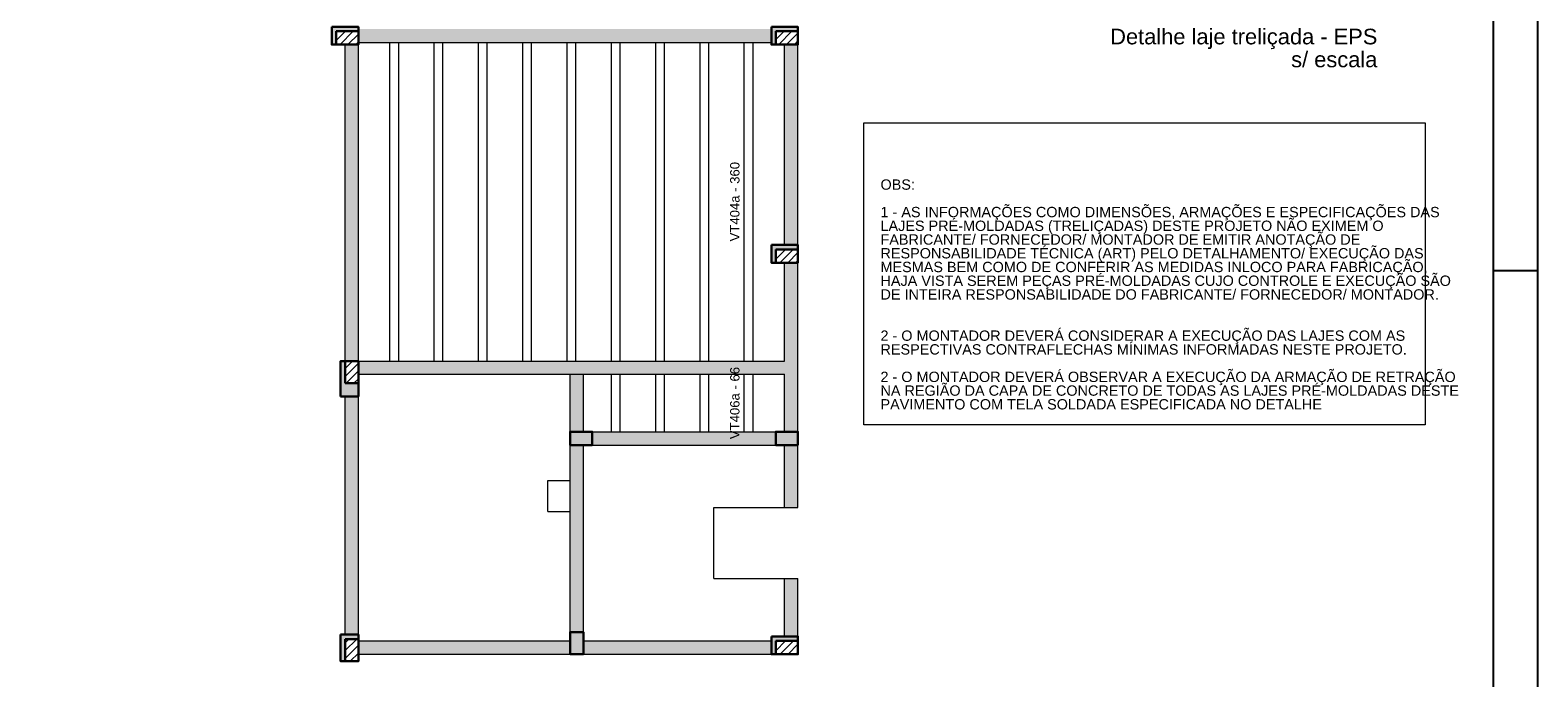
# Model space of a CAD drawing. Header units: millimetres. Extents: x 0 to 84.1, y 0 to 59.4.
# Tile 5 of 11: x 50.1 to 84.1, y 20.5 to 35.1. Entities that reach past the tile are written whole.
import ezdxf

# ---------------------------------------------------------------- set-up
doc = ezdxf.new("R2010")
doc.units = ezdxf.units.MM
doc.header["$MEASUREMENT"] = 0
doc.linetypes.add('NULL', pattern=[0])
for name, color, linetype, lineweight in [('CONTRAVENTAMENTOS', 4, 'Continuous', 9), ('DT-Hachura pilar em laje', 252, 'Continuous', 5), ('DT-Hachura viga em laje', 254, 'Continuous', 5), ('DT-Título', 3, 'Continuous', 20), ('FO-Hachura pilar que morre', 106, 'Continuous', 5), ('FO-Hachura pilar que passa', 19, 'Continuous', 5), ('FO-Hachuras das lajes', 1, 'Continuous', 20), ('FO-Pilares', 4, 'Continuous', 30), ('FO-Textos das lajes', 3, 'Continuous', 20), ('FO-Vigas', 1, 'Continuous', 20)]:
    doc.layers.add(name, color=color, linetype=linetype, lineweight=lineweight)
doc.layers.add('SEDUC_MARF', color=1, linetype='Continuous')
doc.layers.add('SEDUC_MARGG', color=7, linetype='Continuous')
doc.styles.add('Arial', font='txt')

msp = doc.modelspace()

# ---------------------------------------------------------------- hatches: boundary and pattern name
at = {"layer": 'DT-Hachura pilar em laje', "linetype": 'Continuous'}
for points in [[(62.7618, 25.7595), (62.7618, 25.9095), (62.7618, 26.0595), (62.5118, 26.0595), (62.2618, 26.0595), (62.2618, 25.9095), (62.2618, 25.7595), (62.5118, 25.7595)], [(67.4018, 25.7595), (67.4018, 25.9095), (67.4018, 26.0595), (67.1518, 26.0595), (66.9018, 26.0595), (66.9018, 25.9095), (66.9018, 25.7595), (67.1518, 25.7595)], [(62.2618, 21.0399), (62.4118, 21.0399), (62.5618, 21.0399), (62.5618, 21.2899), (62.5618, 21.5399), (62.4118, 21.5399), (62.2618, 21.5399), (62.2618, 21.2899)]]:
    msp.add_hatch(color=252, dxfattribs=at).paths.add_polyline_path(points)
at = {"layer": 'DT-Hachura viga em laje', "linetype": 'Continuous'}
for points in [[(66.8026, 35.1447), (66.8026, 35.1447), (57.4818, 35.1447), (57.4818, 34.8447), (66.8026, 34.8447), (66.8026, 35.1447)], [(57.482, 27.6547), (57.482, 27.6547), (57.4818, 34.7947), (57.182, 34.7947), (57.182, 27.6547), (57.482, 27.6547)], [(67.1024, 34.7947), (67.1024, 34.7947), (67.1024, 30.2729), (67.4024, 30.2729), (67.4024, 34.7947), (67.1024, 34.7947)], [(67.4024, 29.8729), (67.4024, 29.8729), (67.1024, 29.8729), (67.1024, 27.6547), (67.2524, 27.5047), (67.4024, 27.5047), (67.4024, 29.8729)], [(62.4118, 27.6547), (62.4118, 27.6547), (57.482, 27.6547), (57.482, 27.3547), (62.4118, 27.3547), (62.4118, 27.6547)], [(67.2524, 27.5047), (67.2524, 27.5047), (67.1024, 27.6547), (62.4118, 27.6547), (62.4118, 27.3547), (67.1022, 27.3547), (67.2524, 27.5047)], [(62.5618, 27.3547), (62.5618, 27.3547), (62.4118, 27.5047), (62.2618, 27.3547), (62.2618, 26.0595), (62.5618, 26.0595), (62.5618, 27.3547)], [(67.4024, 27.5047), (67.4024, 27.5047), (67.2524, 27.5047), (67.1022, 27.3547), (67.1022, 26.0595), (67.4024, 26.0595), (67.4024, 27.5047)], [(57.4818, 26.8547), (57.4818, 26.8547), (57.1818, 26.8547), (57.1818, 21.4819), (57.4818, 21.4819), (57.4818, 26.8547)], [(66.9018, 26.0595), (66.9018, 26.0595), (62.7618, 26.0595), (62.7618, 25.7595), (66.9018, 25.7595), (66.9018, 26.0595)], [(62.5618, 25.7595), (62.5618, 25.7595), (62.2618, 25.7595), (62.2618, 24.9595), (62.5618, 24.9595), (62.5618, 25.7595)], [(67.4024, 25.7595), (67.4024, 25.7595), (67.1024, 25.7595), (67.1024, 24.3497), (67.4024, 24.3497), (67.4024, 25.7595)], [(62.5616, 24.9595), (62.5616, 24.9595), (62.2616, 24.9595), (62.2616, 24.2595), (62.5616, 24.2595), (62.5616, 24.9595)], [(62.5618, 24.2595), (62.5618, 24.2595), (62.2618, 24.2595), (62.2618, 21.5399), (62.5618, 21.5399), (62.5618, 24.2595)], [(67.4022, 22.7497), (67.4022, 22.7497), (67.1024, 22.7497), (67.1024, 21.4399), (67.4022, 21.4399), (67.4022, 22.7497)], [(62.2618, 21.3399), (62.2618, 21.3399), (57.4818, 21.3399), (57.4818, 21.0399), (62.2618, 21.0399), (62.2618, 21.3399)], [(62.5618, 21.3399), (62.5618, 21.3399), (62.5618, 21.0399), (66.8022, 21.0399), (66.8022, 21.3399), (62.5618, 21.3399)]]:
    msp.add_hatch(color=254, dxfattribs=at).paths.add_polyline_path(points)
at = {"layer": 'FO-Hachura pilar que morre', "linetype": 'Continuous'}
for points in [[(56.982, 35.0945), (57.4818, 35.0945), (57.4818, 35.1945), (56.882, 35.1945), (56.882, 34.7947), (56.982, 34.7947), (56.982, 35.0945)], [(66.9026, 35.0945), (67.4024, 35.0945), (67.4024, 35.1945), (66.8026, 35.1945), (66.8026, 34.7947), (66.9026, 34.7947), (66.9026, 35.0945)], [(66.9026, 30.1727), (67.4024, 30.1727), (67.4024, 30.2727), (66.8026, 30.2727), (66.8026, 29.8729), (66.9026, 29.8729), (66.9026, 30.1727)], [(57.182, 21.3817), (57.4818, 21.3817), (57.4818, 21.4817), (57.082, 21.4817), (57.082, 20.8819), (57.182, 20.8819), (57.182, 21.3817)], [(66.9022, 21.3399), (67.4022, 21.3399), (67.4022, 21.4399), (66.8022, 21.4399), (66.8022, 21.0401), (66.9022, 21.0401), (66.9022, 21.3399)]]:
    msp.add_hatch(color=106, dxfattribs=at).paths.add_polyline_path(points)
h = msp.add_hatch(color=106, dxfattribs=at)
h.paths.add_polyline_path([(57.0818, 26.8547), (57.2818, 26.8547), (57.4818, 26.8547), (57.4818, 27.2547), (57.4818, 27.6547), (57.2818, 27.6547), (57.0818, 27.6547), (57.0818, 27.2547)])
h.paths.add_polyline_path([(57.1818, 27.1547), (57.3318, 27.1547), (57.4818, 27.1547), (57.4818, 27.4047), (57.4818, 27.6547), (57.3318, 27.6547), (57.1818, 27.6547), (57.1818, 27.4047)], flags=0)
at = {"layer": 'FO-Hachura pilar que passa', "linetype": 'Continuous'}
h = msp.add_hatch(dxfattribs=at)
h.set_pattern_fill('ANSI31', color=19, style=0)
h.paths.add_polyline_path([(57.4818, 35.0945), (56.982, 35.0945), (56.982, 34.7947), (57.4818, 34.7947), (57.4818, 35.0945)])
h = msp.add_hatch(dxfattribs=at)
h.set_pattern_fill('ANSI31', color=19, style=0)
h.paths.add_polyline_path([(67.4024, 35.0945), (66.9026, 35.0945), (66.9026, 34.7947), (67.4024, 34.7947), (67.4024, 35.0945)])
h = msp.add_hatch(dxfattribs=at)
h.set_pattern_fill('ANSI31', color=19, style=0)
h.paths.add_polyline_path([(67.4024, 30.1727), (66.9026, 30.1727), (66.9026, 29.8729), (67.4024, 29.8729), (67.4024, 30.1727)])
h = msp.add_hatch(dxfattribs=at)
h.set_pattern_fill('ANSI31', color=19, style=0)
h.paths.add_polyline_path([(57.1818, 27.1547), (57.3318, 27.1547), (57.4818, 27.1547), (57.4818, 27.4047), (57.4818, 27.6547), (57.3318, 27.6547), (57.1818, 27.6547), (57.1818, 27.4047)])
h = msp.add_hatch(dxfattribs=at)
h.set_pattern_fill('ANSI31', color=19, style=0)
h.paths.add_polyline_path([(57.4818, 21.3817), (57.182, 21.3817), (57.182, 20.8819), (57.4818, 20.8819), (57.4818, 21.3817)])
h = msp.add_hatch(dxfattribs=at)
h.set_pattern_fill('ANSI31', color=19, style=0)
h.paths.add_polyline_path([(67.4022, 21.3399), (66.9022, 21.3399), (66.9022, 21.0401), (67.4022, 21.0401), (67.4022, 21.3399)])

# ---------------------------------------------------------------- linework, layer by layer
at = {"layer": 'CONTRAVENTAMENTOS'}
msp.add_lwpolyline([(68.8857, 33.0297), (81.5543, 33.0297), (81.5543, 26.2169), (68.8857, 26.2169)], close=True, dxfattribs=at)
at = {"layer": 'FO-Hachuras das lajes'}
for p, q in [((58.1922, 34.7947), (58.1922, 34.8447)), ((58.1922, 30.2727), (58.1922, 34.7947)), ((58.3922, 34.7947), (58.3922, 34.8447)), ((58.3922, 30.2727), (58.3922, 34.7947)), ((59.1922, 34.7947), (59.1922, 34.8447)), ((59.1922, 30.2727), (59.1922, 34.7947)), ((59.3922, 34.7947), (59.3922, 34.8447)), ((59.3922, 30.2727), (59.3922, 34.7947)), ((60.1922, 34.7947), (60.1922, 34.8447)), ((60.1922, 30.2727), (60.1922, 34.7947)), ((60.3922, 34.7947), (60.3922, 34.8447)), ((60.3922, 30.2727), (60.3922, 34.7947)), ((61.1922, 34.7947), (61.1922, 34.8447)), ((61.1922, 30.2727), (61.1922, 34.7947)), ((61.3922, 34.7947), (61.3922, 34.8447)), ((61.3922, 30.2727), (61.3922, 34.7947)), ((62.1922, 34.7947), (62.1922, 34.8447)), ((62.1922, 30.2727), (62.1922, 34.7947)), ((62.3922, 34.7947), (62.3922, 34.8447)), ((62.3922, 30.2727), (62.3922, 34.7947)), ((63.1922, 34.7947), (63.1922, 34.8447)), ((63.1922, 30.2727), (63.1922, 34.7947)), ((63.3922, 34.7947), (63.3922, 34.8447)), ((63.3922, 30.2727), (63.3922, 34.7947)), ((64.1922, 34.7947), (64.1922, 34.8447)), ((64.1922, 30.2727), (64.1922, 34.7947)), ((64.3922, 34.7947), (64.3922, 34.8447)), ((64.3922, 30.2727), (64.3922, 34.7947)), ((65.1922, 34.7947), (65.1922, 34.8447)), ((65.1922, 30.2727), (65.1922, 34.7947)), ((65.3922, 34.7947), (65.3922, 34.8447)), ((65.3922, 30.2727), (65.3922, 34.7947)), ((66.1922, 34.7947), (66.1922, 34.8447)), ((66.1922, 30.2727), (66.1922, 34.7947)), ((66.3922, 34.7947), (66.3922, 34.8447)), ((66.3922, 30.2727), (66.3922, 34.7947)), ((58.1922, 29.8727), (58.1922, 30.2727)), ((58.3922, 29.8727), (58.3922, 30.2727)), ((59.1922, 29.8727), (59.1922, 30.2727)), ((59.3922, 29.8727), (59.3922, 30.2727)), ((60.1922, 29.8727), (60.1922, 30.2727)), ((60.3922, 29.8727), (60.3922, 30.2727)), ((61.1922, 29.8727), (61.1922, 30.2727)), ((61.3922, 29.8727), (61.3922, 30.2727)), ((62.1922, 29.8727), (62.1922, 30.2727)), ((62.3922, 29.8727), (62.3922, 30.2727)), ((63.1922, 29.8727), (63.1922, 30.2727)), ((63.3922, 29.8727), (63.3922, 30.2727)), ((64.1922, 29.8727), (64.1922, 30.2727)), ((64.3922, 29.8727), (64.3922, 30.2727)), ((65.1922, 29.8727), (65.1922, 30.2727)), ((65.3922, 29.8727), (65.3922, 30.2727)), ((66.1922, 29.8727), (66.1922, 30.2727)), ((66.3922, 29.8727), (66.3922, 30.2727)), ((58.1922, 27.6547), (58.1922, 29.8727)), ((58.3922, 27.6547), (58.3922, 29.8727)), ((59.1922, 27.6547), (59.1922, 29.8727)), ((59.3922, 27.6547), (59.3922, 29.8727)), ((60.1922, 27.6547), (60.1922, 29.8727)), ((60.3922, 27.6547), (60.3922, 29.8727)), ((61.1922, 27.6547), (61.1922, 29.8727)), ((61.3922, 27.6547), (61.3922, 29.8727)), ((62.1922, 27.6547), (62.1922, 29.8727)), ((62.3922, 27.6547), (62.3922, 29.8727)), ((63.1922, 27.6547), (63.1922, 29.8727)), ((63.3922, 27.6547), (63.3922, 29.8727)), ((64.1922, 27.6547), (64.1922, 29.8727)), ((64.3922, 27.6547), (64.3922, 29.8727)), ((65.1922, 27.6547), (65.1922, 29.8727)), ((65.3922, 27.6547), (65.3922, 29.8727)), ((66.1922, 27.6547), (66.1922, 29.8727)), ((66.3922, 27.6547), (66.3922, 29.8727)), ((63.1922, 26.0597), (63.1922, 27.3547)), ((63.3922, 26.0597), (63.3922, 27.3547)), ((64.1922, 26.0597), (64.1922, 27.3547)), ((64.3922, 26.0597), (64.3922, 27.3547)), ((65.1922, 26.0597), (65.1922, 27.3547)), ((65.3922, 26.0597), (65.3922, 27.3547)), ((66.1922, 26.0597), (66.1922, 27.3547)), ((66.3922, 26.0597), (66.3922, 27.3547))]:
    msp.add_line(p, q, dxfattribs=at)
at = {"layer": 'FO-Pilares'}
for p, q in [((56.9818, 35.0947), (56.9818, 34.7947)), ((57.4818, 35.0947), (56.9818, 35.0947)), ((66.9024, 35.0947), (66.9024, 34.7947)), ((67.4024, 35.0947), (66.9024, 35.0947)), ((66.9024, 30.1727), (66.9024, 29.8727)), ((67.4024, 30.1727), (66.9024, 30.1727)), ((57.1818, 27.6547), (57.1818, 27.1547)), ((57.1818, 27.1547), (57.4818, 27.1547)), ((57.4818, 21.3817), (57.1818, 21.3817)), ((57.1818, 21.3817), (57.1818, 20.8817)), ((67.4022, 21.3399), (66.9022, 21.3399)), ((66.9022, 21.3399), (66.9022, 21.0399))]:
    msp.add_line(p, q, dxfattribs=at)
for points in [[(56.882, 35.1945), (56.882, 34.7947), (57.4818, 34.7947), (57.4818, 35.1945), (56.882, 35.1945)], [(66.8026, 35.1945), (66.8026, 34.7947), (67.4024, 34.7947), (67.4024, 35.1945), (66.8026, 35.1945)], [(66.8026, 30.2727), (66.8026, 29.8729), (67.4024, 29.8729), (67.4024, 30.2727), (66.8026, 30.2727)], [(57.0818, 26.8547), (57.2818, 26.8547), (57.4818, 26.8547), (57.4818, 27.2547), (57.4818, 27.6547), (57.2818, 27.6547), (57.0818, 27.6547), (57.0818, 27.2547), (57.0818, 26.8547)], [(62.7618, 25.7595), (62.7618, 25.9095), (62.7618, 26.0595), (62.5118, 26.0595), (62.2618, 26.0595), (62.2618, 25.9095), (62.2618, 25.7595), (62.5118, 25.7595), (62.7618, 25.7595)], [(67.4018, 25.7595), (67.4018, 25.9095), (67.4018, 26.0595), (67.1518, 26.0595), (66.9018, 26.0595), (66.9018, 25.9095), (66.9018, 25.7595), (67.1518, 25.7595), (67.4018, 25.7595)], [(57.082, 21.4817), (57.082, 20.8819), (57.4818, 20.8819), (57.4818, 21.4817), (57.082, 21.4817)], [(62.2618, 21.0399), (62.4118, 21.0399), (62.5618, 21.0399), (62.5618, 21.2899), (62.5618, 21.5399), (62.4118, 21.5399), (62.2618, 21.5399), (62.2618, 21.2899), (62.2618, 21.0399)], [(66.8022, 21.4399), (66.8022, 21.0401), (67.4022, 21.0401), (67.4022, 21.4399), (66.8022, 21.4399)]]:
    msp.add_lwpolyline(points, close=True, dxfattribs=at)
at = {"layer": 'FO-Vigas'}
for p, q in [((57.1818, 27.6547), (57.1818, 34.7947)), ((57.4818, 34.8447), (66.8026, 34.8447)), ((57.4818, 27.6547), (57.4818, 34.7947)), ((67.1024, 30.2727), (67.1024, 34.7947)), ((67.4024, 30.2727), (67.4024, 34.7947)), ((67.1024, 27.6547), (67.1024, 29.8729)), ((67.4024, 27.5047), (67.4024, 29.8729)), ((57.4818, 27.6547), (62.4118, 27.6547)), ((62.4118, 27.6547), (67.1024, 27.6547)), ((57.4818, 27.3547), (62.4118, 27.3547)), ((62.2618, 26.0595), (62.2618, 27.3547)), ((62.4118, 27.3547), (67.1024, 27.3547)), ((62.5618, 26.0595), (62.5618, 27.3547)), ((67.1024, 26.0595), (67.1024, 27.3547)), ((67.4024, 26.0595), (67.4024, 27.5047)), ((57.1818, 21.4817), (57.1818, 26.8547)), ((57.4818, 21.4817), (57.4818, 26.8547)), ((62.7618, 26.0595), (66.9018, 26.0595)), ((62.2618, 24.9595), (62.2618, 25.7595)), ((62.5618, 24.9595), (62.5618, 25.7595)), ((62.7618, 25.7595), (66.9018, 25.7595)), ((67.1024, 24.3497), (67.1024, 25.7595)), ((67.4024, 24.3497), (67.4024, 25.7595)), ((61.7618, 24.9595), (62.2618, 24.9595)), ((61.7618, 24.2595), (61.7618, 24.9595)), ((62.2618, 24.2595), (62.2618, 24.9595)), ((62.5618, 24.2595), (62.5618, 24.9595)), ((61.7618, 24.2595), (62.2618, 24.2595)), ((62.2618, 21.5399), (62.2618, 24.2595)), ((62.5618, 21.5399), (62.5618, 24.2595)), ((65.5024, 24.3497), (67.1024, 24.3497)), ((65.5024, 22.7497), (65.5024, 24.3497)), ((67.1024, 24.3497), (67.4024, 24.3497)), ((65.5024, 22.7497), (67.1024, 22.7497)), ((67.1024, 22.7497), (67.4024, 22.7497)), ((67.1024, 21.4399), (67.1024, 22.7497)), ((67.4024, 21.4399), (67.4024, 22.7497)), ((57.4818, 21.3399), (62.2618, 21.3399)), ((62.5618, 21.3399), (66.8022, 21.3399)), ((57.4818, 21.0399), (62.2618, 21.0399)), ((62.5618, 21.0399), (66.8022, 21.0399))]:
    msp.add_line(p, q, dxfattribs=at)
at = {"layer": 'SEDUC_MARF'}
msp.add_line((83.1, 29.7), (84.1, 29.7), dxfattribs=at)
msp.add_lwpolyline([(84.1, 59.4), (0, 59.4), (0, 0), (84.1, 0)], close=True, dxfattribs=at)
at = {"layer": 'SEDUC_MARGG'}
msp.add_lwpolyline([(2.5, 1), (83.1, 1), (83.1, 58.4), (2.5, 58.4)], close=True, dxfattribs=at)

# ---------------------------------------------------------------- texts
at = {"layer": 'DT-Título', "linetype": 'NULL', "line_spacing_factor": 0.798, "style": 'Arial'}
for s, insert, char_height, width, attachment_point in [('Detalhe laje treliçada - EPS', (80.4784, 34.6905), 0.353, 45.697085, 9), ('s/ escala', (80.4783, 34.2776), 0.353, 9.87146, 9), ('OBS:\\P\\P1 - AS INFORMAÇÕES COMO DIMENSÕES, ARMAÇÕES E ESPECIFICAÇÕES DAS LAJES PRÉ-MOLDADAS (TRELIÇADAS) DESTE PROJETO NÃO EXIMEM O FABRICANTE/ FORNECEDOR/ MONTADOR DE EMITIR ANOTAÇÃO DE RESPONSABILIDADE TÉCNICA (ART) PELO DETALHAMENTO/ EXECUÇÃO DAS MESMAS BEM COMO DE CONFERIR AS MEDIDAS INLOCO PARA FABRICAÇÃO, HAJA VISTA SEREM PEÇAS PRÉ-MOLDADAS CUJO CONTROLE E EXECUÇÃO SÃO DE INTEIRA RESPONSABILIDADE DO FABRICANTE/ FORNECEDOR/ MONTADOR.\\P\\P\\P2 - O MONTADOR DEVERÁ CONSIDERAR A EXECUÇÃO DAS LAJES COM AS RESPECTIVAS CONTRAFLECHAS MÍNIMAS INFORMADAS NESTE PROJETO. \\P\\P2 - O MONTADOR DEVERÁ OBSERVAR A EXECUÇÃO DA ARMAÇÃO DE RETRAÇÃO NA REGIÃO DA CAPA DE CONCRETO DE TODAS AS LAJES PRÉ-MOLDADAS DESTE PAVIMENTO COM TELA SOLDADA ESPECIFICADA NO DETALHE', (69.2651, 26.5579), 0.2329418, 13.090478, 7)]:
    msp.add_mtext(s, dxfattribs=dict(at, insert=insert, char_height=char_height, width=width, attachment_point=attachment_point))
at = {"layer": 'FO-Textos das lajes', "linetype": 'NULL', "char_height": 0.2118, "attachment_point": 8, "rotation": 90.00021, "line_spacing_factor": 0.798, "style": 'Arial'}
for s, insert, width in [('VT404a - 360', (66.0863, 31.2497), 3.514551), ('VT406a - 66', (66.0863, 26.7067), 3.191982)]:
    msp.add_mtext(s, dxfattribs=dict(at, insert=insert, width=width))

doc.saveas('drawing.dxf')
